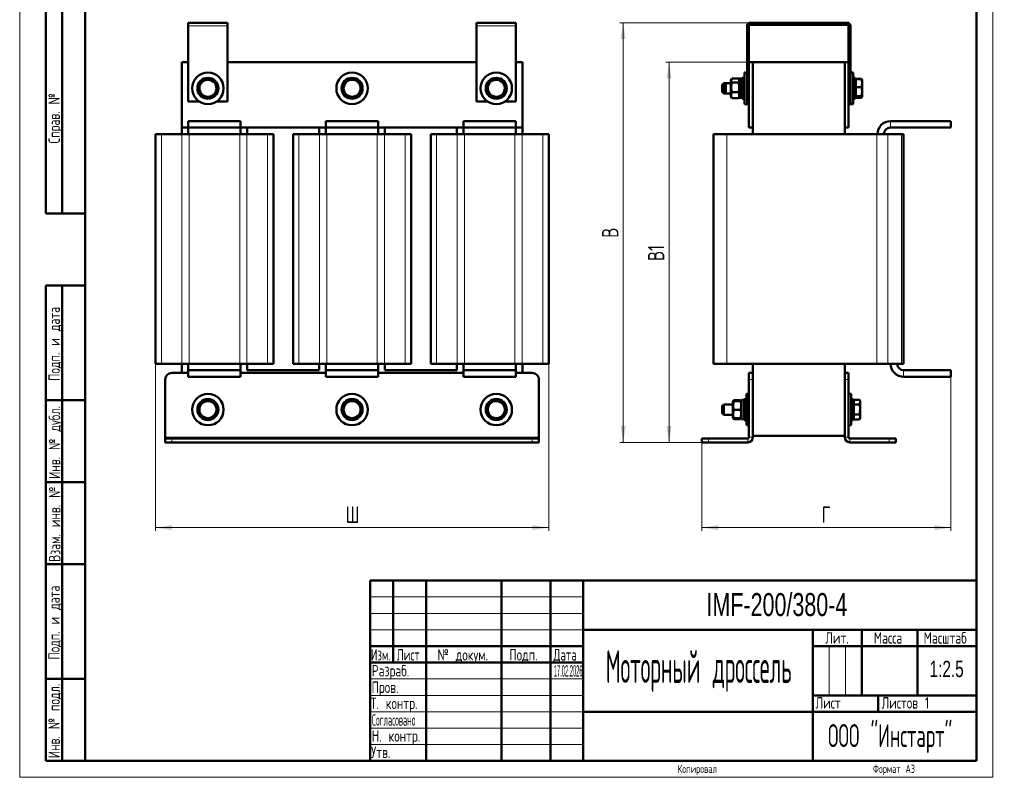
# Model space of a CAD drawing. Header units: millimetres. Extents: x 0 to 751, y 0 to 1050.
# Tile 1 of 2: x 0 to 751, y 0 to 578. Entities that reach past the tile are written whole.
import ezdxf

# ---------------------------------------------------------------- set-up
doc = ezdxf.new("R2010")
doc.units = ezdxf.units.MM
doc.header["$LTSCALE"] = 2.5
doc.linetypes.add('SLD-Сплошная', pattern=[0])
doc.styles.add('SLDTEXTSTYLE0', font='TXT', dxfattribs={"width": 0.7})
doc.styles.add('SLDTEXTSTYLE1', font='TXT', dxfattribs={"width": 0.7, "bigfont": 'bigfont'})
doc.styles.add('SLDTEXTSTYLE2', font='TXT', dxfattribs={"width": 0.705079, "bigfont": 'bigfont'})
doc.styles.add('SLDTEXTSTYLE3', font='TXT', dxfattribs={"width": 0.648852, "bigfont": 'bigfont'})
doc.styles.add('SLDTEXTSTYLE4', font='TXT', dxfattribs={"width": 0.632021, "bigfont": 'bigfont'})
doc.styles.add('SLDTEXTSTYLE5', font='TXT', dxfattribs={"width": 0.625377, "bigfont": 'bigfont'})
doc.styles.add('SLDTEXTSTYLE6', font='TXT', dxfattribs={"width": 0.561593, "bigfont": 'bigfont'})
doc.styles.add('SLDTEXTSTYLE7', font='TXT', dxfattribs={"width": 0.440661, "bigfont": 'bigfont'})
doc.styles.add('SLDTEXTSTYLE8', font='TXT', dxfattribs={"width": 0.300199})
doc.styles.add('SLDTEXTSTYLE9', font='TXT', dxfattribs={"width": 0.482389, "bigfont": 'bigfont'})
doc.dimstyles.new('SLDDIMSTYLE0', dxfattribs={"dimtxt": 12.5, "dimasz": 12.5, "dimexe": 0, "dimexo": 0.0625, "dimgap": 3.125, "dimtad": 2, "dimdec": 1, "dimrnd": 1e-09, "dimzin": 12, "dimdsep": 46, "dimtxsty": 'SLDTEXTSTYLE0', "dimsah": 1, "dimcen": 0.09, "dimadec": 0, "dimazin": 3, "dimtfac": 1, "dimtdec": 3, "dimtofl": 0, "dimtmove": 0, "dimatfit": 3, "dimfxl": 0, "dimfrac": 2, "dimtolj": 1, "dimtzin": 12, "dimarcsym": 0})

# ---------------------------------------------------------------- blocks, each defined once
blk = doc.blocks.new('_D')
at = {"color": 7, "linetype": 'SLD-Сплошная', "lineweight": 0}
for p, q in [((103.58, 315.37), (103.58, 187.9)), ((403.58, 315.37), (403.58, 187.9)), ((103.58, 190.4), (403.58, 190.4))]:
    blk.add_line(p, q, dxfattribs=at)
at = {"color": 7, "linetype": 'SLD-Сплошная', "lineweight": 18}
for points in [[(103.58, 190.4), (116.08, 188.48), (116.08, 192.32)], [(403.58, 190.4), (391.08, 192.32), (391.08, 188.48)]]:
    blk.add_solid(points, dxfattribs=at)
at = {"color": 7, "linetype": 'SLD-Сплошная', "lineweight": 18, "insert": (248.69, 206.51), "char_height": 12.5, "attachment_point": 1, "style": 'SLDTEXTSTYLE1'}
blk.add_mtext('Ш', dxfattribs=at)
blk = doc.blocks.new('_D_1')
at = {"color": 7, "linetype": 'SLD-Сплошная', "lineweight": 0}
for p, q in [((559.36, 545.4), (492.89, 545.4)), ((495.39, 255.4), (495.39, 545.4)), ((520.36, 255.4), (492.89, 255.4))]:
    blk.add_line(p, q, dxfattribs=at)
at = {"color": 7, "linetype": 'SLD-Сплошная', "lineweight": 18}
for points in [[(495.39, 545.4), (493.47, 532.9), (497.31, 532.9)], [(495.39, 255.4), (497.31, 267.9), (493.47, 267.9)]]:
    blk.add_solid(points, dxfattribs=at)
at = {"color": 7, "linetype": 'SLD-Сплошная', "lineweight": 18, "insert": (479.28, 393.73), "char_height": 12.5, "attachment_point": 1, "rotation": 90, "style": 'SLDTEXTSTYLE1'}
blk.add_mtext('В1', dxfattribs=at)
blk = doc.blocks.new('_D_2')
at = {"color": 7, "linetype": 'SLD-Сплошная', "lineweight": 0}
for p, q in [((557.36, 575.4), (457.89, 575.4)), ((460.39, 575.4), (460.39, 255.4)), ((520.36, 255.4), (457.89, 255.4))]:
    blk.add_line(p, q, dxfattribs=at)
at = {"color": 7, "linetype": 'SLD-Сплошная', "lineweight": 18}
for points in [[(460.39, 575.4), (458.47, 562.9), (462.31, 562.9)], [(460.39, 255.4), (462.31, 267.9), (458.47, 267.9)]]:
    blk.add_solid(points, dxfattribs=at)
at = {"color": 7, "linetype": 'SLD-Сплошная', "lineweight": 18, "insert": (444.28, 411.4), "char_height": 12.5, "attachment_point": 1, "rotation": 90, "style": 'SLDTEXTSTYLE1'}
blk.add_mtext('В', dxfattribs=at)
blk = doc.blocks.new('_D_3')
at = {"color": 7, "linetype": 'SLD-Сплошная', "lineweight": 0}
for p, q in [((710.39, 305.37), (710.39, 187.9)), ((520.39, 255.37), (520.39, 187.9)), ((520.39, 190.4), (710.39, 190.4))]:
    blk.add_line(p, q, dxfattribs=at)
at = {"color": 7, "linetype": 'SLD-Сплошная', "lineweight": 18}
for points in [[(520.39, 190.4), (532.89, 188.48), (532.89, 192.32)], [(710.39, 190.4), (697.89, 192.32), (697.89, 188.48)]]:
    blk.add_solid(points, dxfattribs=at)
at = {"color": 7, "linetype": 'SLD-Сплошная', "lineweight": 18, "insert": (611.84, 206.51), "char_height": 12.5, "attachment_point": 1, "style": 'SLDTEXTSTYLE1'}
blk.add_mtext('Г', dxfattribs=at)

msp = doc.modelspace()

# ---------------------------------------------------------------- linework, layer by layer
at = {"color": 7, "linetype": 'SLD-Сплошная', "lineweight": 18}
for p, q in [((0, 1050), (0, 0)), ((742.5, 1050), (742.5, 0)), ((267.5, 137.5), (430, 137.5)), ((267.5, 125), (430, 125)), ((267.5, 112.5), (430, 112.5)), ((617.5, 100), (617.5, 62.5)), ((630, 100), (630, 62.5)), ((267.5, 75), (430, 75)), ((267.5, 62.5), (430, 62.5)), ((267.5, 50), (430, 50)), ((267.5, 37.5), (430, 37.5)), ((267.5, 25), (430, 25)), ((0, 0), (742.5, 0))]:
    msp.add_line(p, q, dxfattribs=at)
at = {"color": 7, "linetype": 'SLD-Сплошная', "lineweight": 50}
for p, q in [((50, 1037.5), (50, 12.5)), ((50, 1037.5), (50, 12.5)), ((730, 12.5), (730, 1037.5)), ((20, 430), (20, 730)), ((20, 430), (20, 730)), ((32.5, 430), (32.5, 730)), ((32.5, 430), (32.5, 730)), ((128.58, 572.9), (128.58, 575.4)), ((128.58, 575.4), (158.58, 575.4)), ((128.58, 572.9), (128.58, 515.4)), ((158.58, 575.4), (158.58, 572.9)), ((158.58, 515.4), (158.58, 572.9)), ((348.58, 572.9), (348.58, 575.4)), ((348.58, 575.4), (378.58, 575.4)), ((348.58, 572.9), (348.58, 515.4)), ((378.58, 575.4), (378.58, 572.9)), ((378.58, 515.4), (378.58, 572.9)), ((554.89, 515.4), (554.89, 572.9)), ((556.39, 545.4), (556.39, 572.9)), ((557.39, 575.4), (631.39, 575.4)), ((557.39, 573.9), (631.39, 573.9)), ((632.39, 572.9), (632.39, 545.4)), ((633.89, 572.9), (633.89, 515.4)), ((123.58, 545.4), (123.58, 495.4)), ((128.58, 545.4), (123.58, 545.4)), ((348.58, 545.4), (158.58, 545.4)), ((383.58, 545.4), (378.58, 545.4)), ((383.58, 495.4), (383.58, 545.4)), ((556.39, 545.4), (556.39, 495.4)), ((556.39, 545.4), (559.39, 545.4)), ((559.39, 545.4), (559.39, 495.4)), ((559.39, 545.4), (559.39, 490.4)), ((559.39, 545.4), (629.39, 545.4)), ((629.39, 545.4), (629.39, 495.4)), ((629.39, 545.4), (632.39, 545.4)), ((629.39, 545.4), (629.39, 490.4)), ((632.39, 545.4), (632.39, 495.4)), ((552.89, 533.4), (551.29, 533.4)), ((551.29, 517.4), (551.29, 533.4)), ((554.89, 537.4), (552.89, 537.4)), ((552.89, 513.4), (552.89, 537.4)), ((635.89, 537.4), (633.89, 537.4)), ((635.89, 513.4), (635.89, 537.4)), ((637.49, 533.4), (635.89, 533.4)), ((637.49, 517.4), (637.49, 533.4)), ((136.12, 526.27), (138.36, 529.28)), ((140.61, 532.29), (144.33, 531.85)), ((148.06, 531.42), (149.54, 527.97)), ((246.09, 524.85), (247.72, 528.23)), ((249.36, 531.61), (253.1, 531.88)), ((256.85, 532.15), (258.95, 529.05)), ((261.06, 525.95), (259.43, 522.57)), ((356.43, 523.11), (357.22, 526.78)), ((358.02, 530.45), (361.6, 531.59)), ((365.17, 532.73), (367.95, 530.21)), ((370.72, 527.68), (369.93, 524.02)), ((537.24, 529.4), (535.99, 528.15)), ((535.99, 522.65), (535.99, 528.15)), ((538.74, 529.4), (537.24, 529.4)), ((537.24, 529.4), (537.24, 521.4)), ((538.74, 529.4), (537.49, 528.15)), ((537.49, 522.65), (537.49, 528.15)), ((542.49, 529.4), (538.74, 529.4)), ((538.74, 529.4), (538.74, 521.4)), ((543.16, 532.56), (542.49, 531.4)), ((542.49, 519.4), (542.49, 531.4)), ((548.42, 532.86), (543.36, 532.86)), ((548.42, 529.8), (543.36, 529.8)), ((549.29, 532.76), (548.48, 532.76)), ((549.29, 531.4), (548.64, 532.53)), ((551.29, 532.8), (549.29, 532.8)), ((549.29, 518), (549.29, 532.8)), ((637.79, 532.15), (637.49, 532.15)), ((637.79, 531.61), (637.49, 531.61)), ((637.79, 531.27), (637.49, 530.97)), ((642.21, 532.73), (637.79, 532.73)), ((637.79, 532.73), (637.79, 532.29)), ((642.21, 532.29), (637.79, 532.29)), ((637.79, 532.29), (637.79, 526.27)), ((642.21, 526.27), (637.79, 526.27)), ((637.79, 526.27), (637.79, 519.38)), ((642.49, 532.22), (642.21, 532.73)), ((642.21, 532.29), (642.79, 531.85)), ((642.21, 526.27), (642.79, 529.28)), ((642.79, 531.9), (642.57, 532.27)), ((642.79, 529.28), (642.79, 531.9)), ((642.79, 522.83), (642.79, 529.28)), ((139.09, 519.38), (137.61, 522.83)), ((146.55, 518.51), (142.82, 518.94)), ((151.03, 524.52), (148.79, 521.52)), ((250.31, 518.64), (248.2, 521.75)), ((257.79, 519.19), (254.05, 518.92)), ((361.98, 518.06), (359.2, 520.59)), ((369.13, 520.35), (365.56, 519.21)), ((535.99, 522.65), (537.24, 521.4)), ((537.24, 521.4), (538.74, 521.4)), ((537.49, 522.65), (538.74, 521.4)), ((538.74, 521.4), (542.49, 521.4)), ((542.49, 519.4), (543.16, 518.24)), ((548.42, 522.34), (543.36, 522.34)), ((548.64, 518.27), (549.29, 519.4)), ((637.49, 519.82), (637.79, 519.52)), ((637.79, 518.64), (637.49, 518.64)), ((642.21, 519.38), (637.79, 519.38)), ((637.79, 519.38), (637.79, 518.51)), ((637.79, 518.51), (637.79, 518.06)), ((642.21, 518.51), (637.79, 518.51)), ((642.21, 519.38), (642.79, 522.83)), ((642.21, 518.51), (642.79, 518.94)), ((642.21, 518.06), (642.33, 518.6)), ((642.49, 518.57), (642.21, 518.06)), ((642.57, 518.52), (642.79, 518.9)), ((642.79, 518.94), (642.79, 522.83)), ((128.58, 515.4), (136.94, 515.4)), ((150.21, 515.4), (158.58, 515.4)), ((348.58, 515.4), (356.94, 515.4)), ((370.21, 515.4), (378.58, 515.4)), ((543.22, 518.28), (543.36, 517.93)), ((548.42, 517.93), (543.36, 517.93)), ((548.42, 517.93), (548.61, 518.28)), ((549.29, 518.04), (548.48, 518.04)), ((549.29, 518), (551.29, 518)), ((551.29, 517.4), (552.89, 517.4)), ((552.89, 513.4), (554.89, 513.4)), ((554.89, 513.4), (554.89, 515.4)), ((554.89, 515.4), (556.39, 515.4)), ((554.89, 513.4), (556.39, 513.4)), ((633.89, 515.4), (632.39, 515.4)), ((632.39, 513.4), (633.89, 513.4)), ((633.89, 513.4), (633.89, 515.4)), ((633.89, 513.4), (635.89, 513.4)), ((635.89, 517.4), (637.49, 517.4)), ((642.21, 518.06), (637.79, 518.06)), ((128.58, 495.4), (128.58, 500.4)), ((128.58, 500.4), (168.58, 500.4)), ((168.58, 495.4), (168.58, 500.4)), ((233.58, 500.4), (273.58, 500.4)), ((233.58, 495.4), (233.58, 500.4)), ((273.58, 495.4), (273.58, 500.4)), ((338.58, 495.4), (338.58, 500.4)), ((338.58, 500.4), (378.58, 500.4)), ((378.58, 495.4), (378.58, 500.4)), ((664.39, 500.4), (710.39, 500.4)), ((710.39, 495.4), (710.39, 500.4)), ((103.58, 315.4), (103.58, 490.4)), ((103.58, 490.4), (108.07, 490.4)), ((108.07, 490.4), (123.82, 490.4)), ((123.58, 495.4), (128.58, 495.4)), ((123.58, 495.4), (123.58, 490.4)), ((123.82, 490.4), (129.33, 490.4)), ((128.58, 495.4), (168.58, 495.4)), ((128.58, 495.4), (128.58, 490.4)), ((129.33, 490.4), (167.83, 490.4)), ((167.83, 490.4), (173.33, 490.4)), ((168.58, 495.4), (233.58, 495.4)), ((168.58, 490.4), (168.58, 495.4)), ((173.33, 490.4), (189.08, 490.4)), ((173.58, 495.4), (173.58, 490.4)), ((189.08, 490.4), (193.58, 490.4)), ((193.58, 490.4), (193.58, 315.4)), ((208.58, 315.4), (208.58, 490.4)), ((208.58, 490.4), (213.07, 490.4)), ((213.07, 490.4), (228.82, 490.4)), ((228.58, 490.4), (228.58, 495.4)), ((228.82, 490.4), (234.33, 490.4)), ((233.58, 495.4), (273.58, 495.4)), ((233.58, 495.4), (233.58, 490.4)), ((234.33, 490.4), (272.83, 490.4)), ((272.83, 490.4), (278.33, 490.4)), ((273.58, 495.4), (338.58, 495.4)), ((273.58, 490.4), (273.58, 495.4)), ((278.33, 490.4), (294.08, 490.4)), ((278.58, 495.4), (278.58, 490.4)), ((294.08, 490.4), (298.58, 490.4)), ((298.58, 490.4), (298.58, 315.4)), ((313.58, 315.4), (313.58, 490.4)), ((313.58, 490.4), (318.07, 490.4)), ((318.07, 490.4), (333.82, 490.4)), ((333.58, 490.4), (333.58, 495.4)), ((333.82, 490.4), (339.33, 490.4)), ((338.58, 495.4), (378.58, 495.4)), ((338.58, 495.4), (338.58, 490.4)), ((339.33, 490.4), (377.83, 490.4)), ((377.83, 490.4), (383.33, 490.4)), ((378.58, 495.4), (383.58, 495.4)), ((378.58, 490.4), (378.58, 495.4)), ((383.33, 490.4), (399.08, 490.4)), ((383.58, 490.4), (383.58, 495.4)), ((399.08, 490.4), (403.58, 490.4)), ((403.58, 490.4), (403.58, 315.4)), ((529.39, 315.4), (529.39, 490.4)), ((529.39, 490.4), (539.39, 490.4)), ((539.39, 490.4), (654.01, 490.4)), ((556.39, 495.4), (559.39, 495.4)), ((629.39, 495.4), (632.39, 495.4)), ((654.01, 490.4), (662.35, 490.4)), ((662.35, 490.4), (672.74, 490.4)), ((664.39, 495.4), (710.39, 495.4)), ((672.74, 490.4), (674.39, 490.4)), ((674.39, 490.4), (674.39, 315.4)), ((20, 430), (50, 430)), ((20, 12.5), (20, 375)), ((20, 375), (50, 375)), ((32.5, 12.5), (32.5, 375)), ((108.07, 315.4), (103.58, 315.4)), ((108.07, 315.4), (123.82, 315.4)), ((116.08, 308.4), (128.58, 308.4)), ((123.58, 315.4), (123.58, 308.4)), ((129.33, 315.4), (123.82, 315.4)), ((128.58, 315.4), (128.58, 310.4)), ((168.58, 310.4), (128.58, 310.4)), ((128.58, 310.4), (128.58, 305.4)), ((129.33, 315.4), (167.83, 315.4)), ((173.33, 315.4), (167.83, 315.4)), ((168.58, 310.4), (168.58, 315.4)), ((168.58, 310.4), (168.58, 305.4)), ((168.58, 308.4), (233.58, 308.4)), ((173.33, 315.4), (189.08, 315.4)), ((173.58, 315.4), (173.58, 310.4)), ((173.58, 310.4), (228.58, 310.4)), ((193.58, 315.4), (189.08, 315.4)), ((213.07, 315.4), (208.58, 315.4)), ((213.07, 315.4), (228.82, 315.4)), ((228.58, 310.4), (228.58, 315.4)), ((234.33, 315.4), (228.82, 315.4)), ((233.58, 315.4), (233.58, 310.4)), ((273.58, 310.4), (233.58, 310.4)), ((233.58, 310.4), (233.58, 305.4)), ((234.33, 315.4), (272.83, 315.4)), ((278.33, 315.4), (272.83, 315.4)), ((273.58, 310.4), (273.58, 315.4)), ((273.58, 310.4), (273.58, 305.4)), ((273.58, 308.4), (338.58, 308.4)), ((278.33, 315.4), (294.08, 315.4)), ((278.58, 315.4), (278.58, 310.4)), ((278.58, 310.4), (333.58, 310.4)), ((298.58, 315.4), (294.08, 315.4)), ((318.07, 315.4), (313.58, 315.4)), ((318.07, 315.4), (333.82, 315.4)), ((333.58, 310.4), (333.58, 315.4)), ((339.33, 315.4), (333.82, 315.4)), ((338.58, 315.4), (338.58, 310.4)), ((378.58, 310.4), (338.58, 310.4)), ((338.58, 310.4), (338.58, 305.4)), ((339.33, 315.4), (377.83, 315.4)), ((383.33, 315.4), (377.83, 315.4)), ((378.58, 310.4), (378.58, 315.4)), ((378.58, 310.4), (378.58, 305.4)), ((378.58, 308.4), (391.08, 308.4)), ((383.33, 315.4), (399.08, 315.4)), ((383.58, 308.4), (383.58, 315.4)), ((403.58, 315.4), (399.08, 315.4)), ((539.39, 315.4), (529.39, 315.4)), ((539.39, 315.4), (654.01, 315.4)), ((556.39, 303.4), (556.39, 308.4)), ((556.39, 308.4), (559.39, 308.4)), ((559.39, 315.4), (559.39, 308.4)), ((559.39, 308.4), (559.39, 303.4)), ((629.39, 315.4), (629.39, 308.4)), ((629.39, 308.4), (632.39, 308.4)), ((629.39, 303.4), (629.39, 308.4)), ((632.39, 308.4), (632.39, 303.4)), ((662.35, 315.4), (654.01, 315.4)), ((662.35, 315.4), (672.74, 315.4)), ((674.39, 315.4), (672.74, 315.4)), ((710.39, 310.4), (674.39, 310.4)), ((710.39, 310.4), (710.39, 305.4)), ((111.08, 259.4), (111.08, 303.4)), ((168.58, 305.4), (128.58, 305.4)), ((273.58, 305.4), (233.58, 305.4)), ((378.58, 305.4), (338.58, 305.4)), ((396.08, 303.4), (396.08, 259.4)), ((556.39, 303.4), (556.39, 259.4)), ((559.39, 303.4), (559.39, 259.4)), ((629.39, 259.4), (629.39, 303.4)), ((632.39, 259.4), (632.39, 303.4)), ((710.39, 305.4), (674.39, 305.4)), ((50, 287.5), (20, 287.5)), ((137.08, 284.15), (140.33, 286.03)), ((143.58, 287.9), (146.83, 286.03)), ((252.16, 287.77), (255.71, 286.54)), ((360.8, 287.37), (364.51, 286.83)), ((368.22, 286.29), (369.61, 282.8)), ((544.28, 286.91), (543.99, 286.4)), ((543.99, 274.4), (543.99, 286.4)), ((544.42, 287.14), (544.28, 286.91)), ((544.28, 286.9), (544.86, 286.95)), ((544.69, 286.93), (544.86, 287.66)), ((549.92, 287.66), (544.86, 287.66)), ((549.92, 286.95), (544.86, 286.95)), ((549.92, 286.85), (544.86, 286.85)), ((549.92, 287.66), (550.15, 286.93)), ((550.25, 287.14), (549.92, 287.66)), ((549.92, 286.95), (550.36, 286.92)), ((550.49, 286.91), (550.34, 287.19)), ((550.79, 286.4), (550.49, 286.91)), ((552.79, 287.8), (550.79, 287.8)), ((550.79, 273), (550.79, 287.8)), ((554.39, 288.4), (552.79, 288.4)), ((552.79, 272.4), (552.79, 288.4)), ((556.39, 292.4), (554.39, 292.4)), ((554.39, 268.4), (554.39, 292.4)), ((634.39, 292.4), (632.39, 292.4)), ((634.39, 268.4), (634.39, 292.4)), ((635.99, 288.4), (634.39, 288.4)), ((635.99, 272.4), (635.99, 288.4)), ((636.29, 286.27), (635.99, 285.97)), ((640.71, 287.9), (636.29, 287.9)), ((636.29, 287.9), (636.29, 284.15)), ((641.29, 286.9), (640.71, 287.9)), ((640.71, 284.15), (641.29, 286.03)), ((641.29, 286.03), (641.29, 286.9)), ((641.29, 280.4), (641.29, 286.03)), ((137.08, 276.65), (137.08, 280.4)), ((150.08, 284.15), (150.08, 280.4)), ((246.48, 282.86), (249.32, 285.31)), ((247.9, 275.49), (247.19, 279.17)), ((260.67, 277.94), (257.83, 275.48)), ((259.25, 285.31), (259.96, 281.62)), ((356.15, 281.48), (358.47, 284.43)), ((358.93, 274.51), (357.54, 277.99)), ((371, 279.32), (368.68, 276.37)), ((537.24, 284.4), (535.99, 283.15)), ((535.99, 277.65), (535.99, 283.15)), ((543.99, 284.4), (537.24, 284.4)), ((537.24, 284.4), (537.24, 276.4)), ((549.92, 280.3), (544.86, 280.3)), ((640.71, 284.15), (636.29, 284.15)), ((636.29, 284.15), (636.29, 276.65)), ((640.71, 276.65), (641.29, 280.4)), ((641.29, 274.77), (641.29, 280.4)), ((143.58, 272.89), (140.33, 274.77)), ((150.08, 276.65), (146.83, 274.77)), ((254.99, 273.03), (251.44, 274.26)), ((366.35, 273.43), (362.64, 273.97)), ((535.99, 277.65), (537.24, 276.4)), ((537.24, 276.4), (543.99, 276.4)), ((543.99, 274.4), (544.28, 273.89)), ((544.28, 273.89), (544.42, 273.66)), ((549.92, 273.85), (544.86, 273.85)), ((549.92, 273.14), (544.86, 273.14)), ((550.25, 273.66), (549.92, 273.14)), ((550.34, 273.61), (550.49, 273.89)), ((550.49, 273.89), (550.79, 274.4)), ((550.79, 273), (552.79, 273)), ((552.79, 272.4), (554.39, 272.4)), ((634.39, 272.4), (635.99, 272.4)), ((635.99, 274.82), (636.29, 274.52)), ((640.71, 276.65), (636.29, 276.65)), ((636.29, 276.65), (636.29, 272.89)), ((640.71, 272.89), (636.29, 272.89)), ((640.71, 272.89), (641.29, 274.77)), ((640.71, 272.89), (641.29, 273.9)), ((641.29, 273.9), (641.29, 274.77)), ((554.39, 268.4), (556.39, 268.4)), ((632.39, 268.4), (634.39, 268.4)), ((111.08, 259.4), (111.08, 258.4)), ((111.08, 255.4), (111.08, 258.4)), ((111.08, 258.4), (116.08, 258.4)), ((116.08, 258.4), (391.08, 258.4)), ((391.08, 258.4), (396.08, 258.4)), ((396.08, 258.4), (396.08, 259.4)), ((396.08, 258.4), (396.08, 255.4)), ((520.39, 255.4), (520.39, 258.4)), ((520.39, 258.4), (525.39, 258.4)), ((525.39, 258.4), (555.39, 258.4)), ((559.39, 260.4), (629.39, 260.4)), ((633.39, 258.4), (663.39, 258.4)), ((663.39, 258.4), (668.39, 258.4)), ((668.39, 258.4), (668.39, 255.4)), ((116.08, 255.4), (111.08, 255.4)), ((116.08, 255.4), (391.08, 255.4)), ((396.08, 255.4), (391.08, 255.4)), ((525.39, 255.4), (520.39, 255.4)), ((525.39, 255.4), (555.39, 255.4)), ((633.39, 255.4), (663.39, 255.4)), ((668.39, 255.4), (663.39, 255.4)), ((50, 225), (20, 225)), ((50, 162.5), (20, 162.5)), ((267.5, 150), (730, 150)), ((267.5, 150), (267.5, 12.5)), ((285, 87.5), (285, 150)), ((310, 150), (310, 12.5)), ((367.5, 150), (367.5, 12.5)), ((405, 150), (405, 12.5)), ((430, 150), (430, 12.5)), ((430, 112.5), (730, 112.5)), ((605, 112.5), (605, 12.5)), ((642.5, 112.5), (642.5, 62.5)), ((685, 112.5), (685, 62.5)), ((267.5, 100), (430, 100)), ((605, 100), (730, 100)), ((267.5, 87.5), (430, 87.5)), ((20, 75), (50, 75)), ((605, 62.5), (730, 62.5)), ((655, 62.5), (655, 50)), ((430, 50), (730, 50)), ((20, 12.5), (50, 12.5)), ((50, 12.5), (730, 12.5))]:
    msp.add_line(p, q, dxfattribs=at)
at = {"color": 8, "linetype": 'SLD-Сплошная', "lineweight": 18}
for p, q in [((128.58, 572.9), (158.58, 572.9)), ((348.58, 572.9), (378.58, 572.9)), ((556.39, 572.9), (554.89, 572.9)), ((557.39, 573.9), (557.39, 575.4)), ((631.39, 573.9), (631.39, 575.4)), ((632.39, 572.9), (633.89, 572.9)), ((664.39, 495.4), (664.39, 500.4)), ((108.07, 490.4), (108.07, 315.4)), ((123.82, 315.4), (123.82, 490.4)), ((129.33, 490.4), (129.33, 315.4)), ((167.83, 315.4), (167.83, 490.4)), ((173.33, 490.4), (173.33, 315.4)), ((189.08, 315.4), (189.08, 490.4)), ((213.07, 490.4), (213.07, 315.4)), ((228.82, 315.4), (228.82, 490.4)), ((234.33, 490.4), (234.33, 315.4)), ((272.83, 315.4), (272.83, 490.4)), ((278.33, 490.4), (278.33, 315.4)), ((294.08, 315.4), (294.08, 490.4)), ((318.07, 490.4), (318.07, 315.4)), ((333.82, 315.4), (333.82, 490.4)), ((339.33, 490.4), (339.33, 315.4)), ((377.83, 315.4), (377.83, 490.4)), ((383.33, 490.4), (383.33, 315.4)), ((399.08, 315.4), (399.08, 490.4)), ((539.39, 490.4), (539.39, 315.4)), ((654.01, 315.4), (654.01, 490.4)), ((662.35, 490.4), (662.35, 315.4)), ((672.74, 315.4), (672.74, 490.4)), ((674.39, 310.4), (674.39, 305.4)), ((559.39, 303.4), (556.39, 303.4)), ((632.39, 303.4), (629.39, 303.4)), ((396.08, 259.4), (111.08, 259.4)), ((116.08, 258.4), (116.08, 255.4)), ((391.08, 255.4), (391.08, 258.4)), ((525.39, 258.4), (525.39, 255.4)), ((555.39, 255.4), (555.39, 258.4)), ((556.39, 259.4), (559.39, 259.4)), ((632.39, 259.4), (629.39, 259.4)), ((633.39, 255.4), (633.39, 258.4)), ((663.39, 255.4), (663.39, 258.4))]:
    msp.add_line(p, q, dxfattribs=at)
at = {"color": 7, "linetype": 'SLD-Сплошная', "lineweight": 50}
for centre, radius in [((143.58, 525.4), 12), ((143.58, 525.4), 8), ((253.58, 525.4), 12), ((253.58, 525.4), 8), ((363.58, 525.4), 12), ((363.58, 525.4), 8), ((143.58, 280.4), 12), ((143.58, 280.4), 8), ((253.58, 280.4), 12), ((253.58, 280.4), 8), ((363.58, 280.4), 12), ((363.58, 280.4), 8)]:
    msp.add_circle(centre, radius, dxfattribs=at)
for centre, radius, start, end in [((557.39, 572.9), 2.5, 90, 180), ((557.39, 572.9), 1, 90, 180), ((631.39, 572.9), 2.5, 0, 90), ((631.39, 572.9), 1, 0, 90), ((143.58, 525.4), 6.5, 143.31178, 203.31178), ((143.58, 525.4), 6.5, 83.31178, 143.31178), ((143.58, 525.4), 6.5, 23.31178, 83.31178), ((143.58, 525.4), 6.5, 323.31178, 23.31178), ((253.58, 525.4), 6.5, 154.1744, 214.1744), ((253.58, 525.4), 6.5, 94.1744, 154.1744), ((253.58, 525.4), 6.5, 34.1744, 94.1744), ((253.58, 525.4), 6.5, 334.1744, 34.1744), ((363.58, 525.4), 6.5, 167.73252, 227.73252), ((363.58, 525.4), 6.5, 107.73252, 167.73252), ((363.58, 525.4), 6.5, 47.73252, 107.73252), ((363.58, 525.4), 6.5, 347.73252, 47.73252), ((143.58, 525.4), 6.5, 203.31178, 263.31178), ((143.58, 525.4), 6.5, 263.31178, 323.31178), ((253.58, 525.4), 6.5, 214.1744, 274.1744), ((253.58, 525.4), 6.5, 274.1744, 334.1744), ((363.58, 525.4), 6.5, 227.73252, 287.73252), ((363.58, 525.4), 6.5, 287.73252, 347.73252), ((664.39, 490.4), 10, 90, 180), ((664.39, 490.4), 5, 90, 180), ((116.08, 303.4), 5, 90, 180), ((391.08, 303.4), 5, 360, 90), ((674.39, 315.4), 10, 180, 270), ((674.39, 315.4), 5, 180, 270), ((143.58, 280.4), 6.5, 120, 180), ((143.58, 280.4), 6.5, 60, 120), ((143.58, 280.4), 6.5, 0, 60), ((253.58, 280.4), 6.5, 70.86263, 130.86263), ((253.58, 280.4), 6.5, 10.86263, 70.86263), ((363.58, 280.4), 6.5, 81.72525, 141.72525), ((363.58, 280.4), 6.5, 21.72525, 81.72525), ((143.58, 280.4), 6.5, 180, 240), ((143.58, 280.4), 6.5, 300, 0), ((253.58, 280.4), 6.5, 130.86263, 190.86263), ((253.58, 280.4), 6.5, 190.86263, 250.86263), ((253.58, 280.4), 6.5, 310.86263, 10.86263), ((363.58, 280.4), 6.5, 141.72525, 201.72525), ((363.58, 280.4), 6.5, 201.72525, 261.72525), ((363.58, 280.4), 6.5, 321.72525, 21.72525), ((143.58, 280.4), 6.5, 240, 300), ((253.58, 280.4), 6.5, 250.86263, 310.86263), ((363.58, 280.4), 6.5, 261.72525, 321.72525), ((555.39, 259.4), 4, 270, 0), ((555.39, 259.4), 1, 270, 0), ((633.39, 259.4), 4, 180, 270), ((633.39, 259.4), 1, 180, 270)]:
    msp.add_arc(centre, radius, start, end, dxfattribs=at)
for points, knots in [([(137.61, 522.83), (137.6, 522.85), (137.1, 524.01), (136.6, 525.15), (136.12, 526.27)], [0, 0, 0, 0, 0.01721, 1, 1, 1, 1]), ([(138.36, 529.28), (138.42, 529.35), (139.17, 530.37), (139.92, 531.37), (140.61, 532.29)], [0, 0, 0, 0, 0.070215, 1, 1, 1, 1]), ([(144.33, 531.85), (144.42, 531.84), (145.68, 531.7), (146.91, 531.55), (148.06, 531.42)], [0, 0, 0, 0, 0.0702148, 1, 1, 1, 1]), ([(149.54, 527.97), (149.55, 527.95), (150.05, 526.79), (150.55, 525.65), (151.03, 524.52)], [0, 0, 0, 0, 0.0172098, 1, 1, 1, 1]), ([(247.72, 528.23), (247.76, 528.31), (248.32, 529.45), (248.86, 530.57), (249.36, 531.61)], [0, 0, 0, 0, 0.070215, 1, 1, 1, 1]), ([(253.1, 531.88), (253.19, 531.89), (254.45, 531.98), (255.69, 532.07), (256.85, 532.15)], [0, 0, 0, 0, 0.070215, 1, 1, 1, 1]), ([(258.95, 529.05), (258.97, 529.03), (259.68, 527.98), (260.37, 526.96), (261.06, 525.95)], [0, 0, 0, 0, 0.0172098, 1, 1, 1, 1]), ([(357.22, 526.78), (357.24, 526.87), (357.51, 528.11), (357.78, 529.32), (358.02, 530.45)], [0, 0, 0, 0, 0.0702148, 1, 1, 1, 1]), ([(361.6, 531.59), (361.68, 531.62), (362.89, 532), (364.07, 532.38), (365.17, 532.73)], [0, 0, 0, 0, 0.070215, 1, 1, 1, 1]), ([(367.95, 530.21), (367.96, 530.19), (368.9, 529.34), (369.82, 528.51), (370.72, 527.68)], [0, 0, 0, 0, 0.0172098, 1, 1, 1, 1]), ([(543.36, 529.8), (543.19, 530.07), (542.86, 530.61), (542.67, 531.65), (543.09, 532.39), (543.36, 532.86)], [0, 0, 0, 0, 0.264862, 0.535468, 1, 1, 1, 1]), ([(543.36, 522.34), (543.2, 522.95), (542.88, 524.19), (542.66, 526.73), (543.08, 528.58), (543.36, 529.8)], [0, 0, 0, 0, 0.2514061, 0.5075832, 1, 1, 1, 1]), ([(548.42, 532.86), (548.59, 532.6), (548.92, 532.06), (549.11, 531.02), (548.69, 530.27), (548.42, 529.8)], [0, 0, 0, 0, 0.2648623, 0.535468, 1, 1, 1, 1]), ([(548.42, 529.8), (548.58, 529.19), (548.9, 527.95), (549.12, 525.41), (548.7, 523.56), (548.42, 522.34)], [0, 0, 0, 0, 0.2514061, 0.5075832, 1, 1, 1, 1]), ([(642.79, 529.28), (642.79, 529.35), (642.78, 530.37), (642.48, 531.37), (642.21, 532.29)], [0, 0, 0, 0, 0.070215, 1, 1, 1, 1]), ([(642.79, 522.83), (642.79, 522.85), (642.79, 524.01), (642.5, 525.15), (642.21, 526.27)], [0, 0, 0, 0, 0.01721, 1, 1, 1, 1]), ([(142.82, 518.94), (142.73, 518.95), (141.47, 519.1), (140.24, 519.25), (139.09, 519.38)], [0, 0, 0, 0, 0.0702148, 1, 1, 1, 1]), ([(148.79, 521.52), (148.73, 521.44), (147.98, 520.43), (147.24, 519.43), (146.55, 518.51)], [0, 0, 0, 0, 0.070215, 1, 1, 1, 1]), ([(248.2, 521.75), (248.19, 521.77), (247.47, 522.81), (246.78, 523.84), (246.09, 524.85)], [0, 0, 0, 0, 0.01721, 1, 1, 1, 1]), ([(254.05, 518.92), (253.96, 518.91), (252.7, 518.82), (251.46, 518.73), (250.31, 518.64)], [0, 0, 0, 0, 0.070215, 1, 1, 1, 1]), ([(259.43, 522.57), (259.39, 522.49), (258.84, 521.35), (258.29, 520.23), (257.79, 519.19)], [0, 0, 0, 0, 0.070215, 1, 1, 1, 1]), ([(359.2, 520.59), (359.19, 520.6), (358.25, 521.46), (357.33, 522.29), (356.43, 523.11)], [0, 0, 0, 0, 0.01721, 1, 1, 1, 1]), ([(365.56, 519.21), (365.47, 519.18), (364.26, 518.79), (363.08, 518.42), (361.98, 518.06)], [0, 0, 0, 0, 0.070215, 1, 1, 1, 1]), ([(369.93, 524.02), (369.91, 523.93), (369.64, 522.69), (369.38, 521.48), (369.13, 520.35)], [0, 0, 0, 0, 0.0702148, 1, 1, 1, 1]), ([(543.36, 517.93), (543.19, 518.32), (542.86, 519.09), (542.67, 520.59), (543.09, 521.66), (543.36, 522.34)], [0, 0, 0, 0, 0.264862, 0.535468, 1, 1, 1, 1]), ([(548.42, 522.34), (548.59, 521.96), (548.92, 521.18), (549.11, 519.68), (548.69, 518.61), (548.42, 517.93)], [0, 0, 0, 0, 0.264862, 0.535468, 1, 1, 1, 1]), ([(642.79, 518.94), (642.79, 518.95), (642.78, 519.1), (642.48, 519.25), (642.21, 519.38)], [0, 0, 0, 0, 0.0702148, 1, 1, 1, 1]), ([(140.33, 286.03), (140.4, 286.07), (141.5, 286.71), (142.58, 287.33), (143.58, 287.9)], [0, 0, 0, 0, 0.070215, 1, 1, 1, 1]), ([(146.83, 286.03), (146.9, 285.98), (148, 285.35), (149.08, 284.73), (150.08, 284.15)], [0, 0, 0, 0, 0.070215, 1, 1, 1, 1]), ([(249.32, 285.31), (249.39, 285.37), (250.35, 286.2), (251.29, 287.01), (252.16, 287.77)], [0, 0, 0, 0, 0.070215, 1, 1, 1, 1]), ([(255.71, 286.54), (255.79, 286.51), (256.99, 286.1), (258.16, 285.69), (259.25, 285.31)], [0, 0, 0, 0, 0.070215, 1, 1, 1, 1]), ([(358.47, 284.43), (358.53, 284.5), (359.31, 285.49), (360.08, 286.46), (360.8, 287.37)], [0, 0, 0, 0, 0.0702148, 1, 1, 1, 1]), ([(364.51, 286.83), (364.6, 286.82), (365.85, 286.64), (367.08, 286.46), (368.22, 286.29)], [0, 0, 0, 0, 0.0702148, 1, 1, 1, 1]), ([(544.86, 280.3), (544.7, 280.84), (544.38, 281.93), (544.16, 284.15), (544.58, 285.78), (544.86, 286.85)], [0, 0, 0, 0, 0.251406, 0.507583, 1, 1, 1, 1]), ([(544.86, 286.85), (544.69, 286.86), (544.35, 286.87), (544.31, 286.89), (544.29, 286.9)], [0, 0, 0, 0, 0.517609, 1, 1, 1, 1]), ([(544.86, 287.66), (544.66, 287.49), (544.46, 287.31), (544.42, 287.14), (544.42, 287.14)], [0, 0, 0, 0, 0.991187, 1, 1, 1, 1]), ([(550.47, 286.9), (550.48, 286.9), (550.58, 286.88), (550.24, 286.86), (549.92, 286.85)], [0, 0, 0, 0, 0.09061, 1, 1, 1, 1]), ([(549.92, 286.85), (550.08, 286.31), (550.4, 285.22), (550.62, 283), (550.2, 281.37), (549.92, 280.3)], [0, 0, 0, 0, 0.251406, 0.507583, 1, 1, 1, 1]), ([(641.29, 286.03), (641.29, 286.07), (641.28, 286.71), (640.98, 287.33), (640.71, 287.9)], [0, 0, 0, 0, 0.070215, 1, 1, 1, 1]), ([(137.08, 280.4), (137.08, 280.42), (137.08, 281.69), (137.08, 282.93), (137.08, 284.15)], [0, 0, 0, 0, 0.01721, 1, 1, 1, 1]), ([(150.08, 280.4), (150.08, 280.38), (150.08, 279.11), (150.08, 277.87), (150.08, 276.65)], [0, 0, 0, 0, 0.01721, 1, 1, 1, 1]), ([(247.19, 279.17), (247.19, 279.2), (246.95, 280.44), (246.71, 281.66), (246.48, 282.86)], [0, 0, 0, 0, 0.0172098, 1, 1, 1, 1]), ([(259.96, 281.62), (259.96, 281.6), (260.2, 280.36), (260.44, 279.14), (260.67, 277.94)], [0, 0, 0, 0, 0.01721, 1, 1, 1, 1]), ([(357.54, 277.99), (357.53, 278.01), (357.06, 279.19), (356.6, 280.34), (356.15, 281.48)], [0, 0, 0, 0, 0.01721, 1, 1, 1, 1]), ([(369.61, 282.8), (369.62, 282.78), (370.09, 281.61), (370.55, 280.45), (371, 279.32)], [0, 0, 0, 0, 0.0172098, 1, 1, 1, 1]), ([(544.86, 273.85), (544.69, 274.41), (544.36, 275.54), (544.17, 277.74), (544.59, 279.31), (544.86, 280.3)], [0, 0, 0, 0, 0.264862, 0.535468, 1, 1, 1, 1]), ([(549.92, 280.3), (550.09, 279.74), (550.42, 278.61), (550.61, 276.41), (550.19, 274.84), (549.92, 273.85)], [0, 0, 0, 0, 0.264862, 0.535468, 1, 1, 1, 1]), ([(641.29, 280.4), (641.29, 280.42), (641.29, 281.69), (641, 282.93), (640.71, 284.15)], [0, 0, 0, 0, 0.01721, 1, 1, 1, 1]), ([(140.33, 274.77), (140.25, 274.81), (139.15, 275.45), (138.08, 276.07), (137.08, 276.65)], [0, 0, 0, 0, 0.0702148, 1, 1, 1, 1]), ([(146.83, 274.77), (146.75, 274.73), (145.65, 274.09), (144.58, 273.47), (143.58, 272.89)], [0, 0, 0, 0, 0.070215, 1, 1, 1, 1]), ([(251.44, 274.26), (251.36, 274.29), (250.16, 274.7), (248.99, 275.11), (247.9, 275.49)], [0, 0, 0, 0, 0.070215, 1, 1, 1, 1]), ([(257.83, 275.48), (257.76, 275.42), (256.8, 274.6), (255.86, 273.78), (254.99, 273.03)], [0, 0, 0, 0, 0.070215, 1, 1, 1, 1]), ([(362.64, 273.97), (362.55, 273.98), (361.3, 274.16), (360.07, 274.34), (358.93, 274.51)], [0, 0, 0, 0, 0.070215, 1, 1, 1, 1]), ([(368.68, 276.37), (368.62, 276.3), (367.84, 275.31), (367.07, 274.33), (366.35, 273.43)], [0, 0, 0, 0, 0.070215, 1, 1, 1, 1]), ([(544.29, 273.9), (544.29, 273.9), (544.2, 273.88), (544.54, 273.87), (544.86, 273.85)], [0, 0, 0, 0, 0.048668, 1, 1, 1, 1]), ([(544.86, 273.14), (544.66, 273.31), (544.46, 273.48), (544.42, 273.66), (544.42, 273.66)], [0, 0, 0, 0, 0.991187, 1, 1, 1, 1]), ([(549.92, 273.85), (550.1, 273.86), (550.42, 273.87), (550.46, 273.89), (550.47, 273.9)], [0, 0, 0, 0, 0.541439, 1, 1, 1, 1]), ([(641.29, 274.77), (641.29, 274.81), (641.28, 275.45), (640.98, 276.07), (640.71, 276.65)], [0, 0, 0, 0, 0.0702148, 1, 1, 1, 1])]:
    msp.add_open_spline(points, degree=3, knots=knots, dxfattribs=at)

# ---------------------------------------------------------------- texts
at = {"color": 7, "linetype": 'Continuous', "lineweight": 0, "char_height": 8.75, "attachment_point": 2, "rotation": 90, "style": 'SLDTEXTSTYLE1'}
for s, insert in [('Справ. №', (21.91, 502.53)), ('Подп. и дата', (21.95, 330.44)), ('Инв. № дубл.', (22.23, 255.34)), ('Взам. инв. №', (22.29, 193.01)), ('Подп. и дата', (21.83, 117.94)), ('Инв. № подл.', (21.9, 42.95))]:
    msp.add_mtext(s, dxfattribs=dict(at, insert=insert))
at = {"color": 7, "linetype": 'Continuous', "lineweight": 0}
for s, insert, char_height, attachment_point, style in [('IMF-200/380-4', (577.69, 140.47), 17.5, 2, 'SLDTEXTSTYLE0'), ('Лит.', (623.52, 110.67), 8.75, 2, 'SLDTEXTSTYLE1'), ('Масса', (662.48, 110.67), 8.75, 2, 'SLDTEXTSTYLE1'), ('Масштаб', (706.07, 110.67), 8.75, 2, 'SLDTEXTSTYLE2'), ('Изм.', (275.48, 97.79), 8.75, 2, 'SLDTEXTSTYLE5'), ('Лист', (296.4, 97.79), 8.75, 2, 'SLDTEXTSTYLE4'), ('№ докум.', (338.05, 97.79), 8.75, 2, 'SLDTEXTSTYLE1'), ('Моторный дроссель', (518.07, 96.91), 25, 2, 'SLDTEXTSTYLE7'), ('Подп.', (384.34, 97.79), 8.75, 2, 'SLDTEXTSTYLE1'), ('Дата', (416.11, 97.79), 8.75, 2, 'SLDTEXTSTYLE3'), ('Разраб.', (268.61, 85.63), 8.75, 1, 'SLDTEXTSTYLE1'), ('17.02.2026', (407.45, 85.49), 8.75, 1, 'SLDTEXTSTYLE8'), ('1:2.5', (707.19, 88.9), 12.5, 2, 'SLDTEXTSTYLE0'), ('Пров.', (268.42, 73.05), 8.75, 1, 'SLDTEXTSTYLE1'), ('Т. контр.', (267.59, 60.79), 8.75, 1, 'SLDTEXTSTYLE1'), ('Лист', (607.16, 61.13), 8.75, 1, 'SLDTEXTSTYLE1'), ('Листов 1', (657.59, 61.13), 8.75, 1, 'SLDTEXTSTYLE1'), ('Согласовано', (268.75, 48.1), 8.75, 1, 'SLDTEXTSTYLE9'), ('ООО "Инстарт"', (664.05, 40.52), 17.5, 2, 'SLDTEXTSTYLE6'), ('Н. контр.', (268.62, 35.91), 8.75, 1, 'SLDTEXTSTYLE1'), ('Утв.', (268.12, 23.41), 8.75, 1, 'SLDTEXTSTYLE1'), ('Копировал', (517.01, 9.57), 6.25, 2, 'SLDTEXTSTYLE1'), ('Формат А3', (667.03, 9.57), 6.25, 2, 'SLDTEXTSTYLE1')]:
    msp.add_mtext(s, dxfattribs=dict(at, insert=insert, char_height=char_height, attachment_point=attachment_point, style=style))

# ---------------------------------------------------------------- dimensions: what is measured, and where the dimension line sits
at = {"color": 7, "linetype": 'SLD-Сплошная', "lineweight": 18}
for base, p1, p2, angle, text, picture, middle in [((460.39, 255.4), (557.39, 575.4), (520.39, 255.4), 90, 'В', '_D_2', (460.39, 415.4)), ((495.39, 545.4), (520.39, 255.4), (559.39, 545.4), 90, 'В1', '_D_1', (495.39, 400.4)), ((403.58, 190.4), (103.58, 315.4), (403.58, 315.4), 0, 'Ш', '_D', (253.58, 190.4)), ((710.39, 190.4), (520.39, 255.4), (710.39, 305.4), 0, 'Г', '_D_3', (615.39, 190.4))]:
    dim = msp.add_linear_dim(base=base, p1=p1, p2=p2, angle=angle, text=text, dimstyle='SLDDIMSTYLE0', dxfattribs=at)
    dim.commit()
    dim.dimension.update_dxf_attribs({"geometry": picture, "text_midpoint": middle, "dimtype": 160})

doc.saveas('drawing.dxf')
